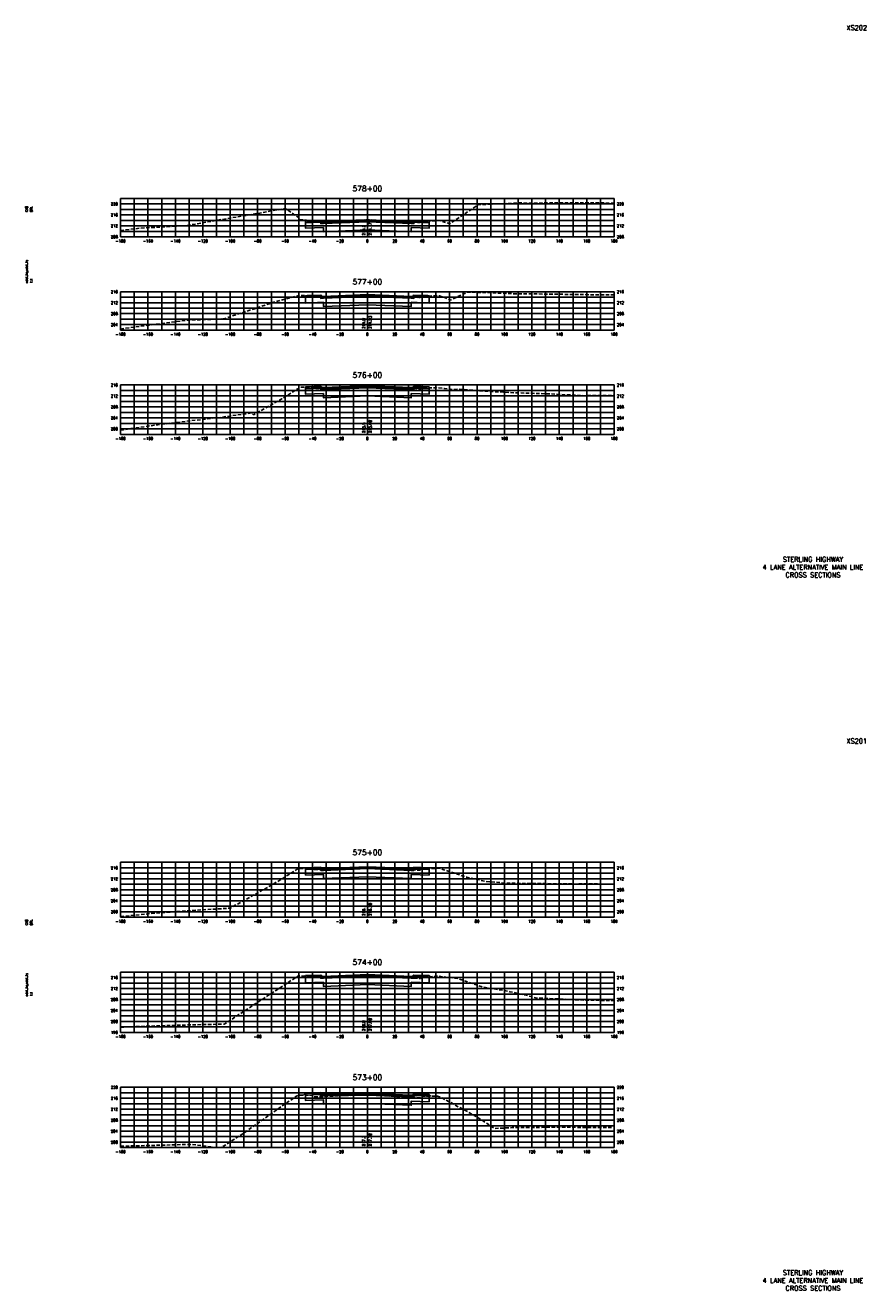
# Model space of a CAD drawing. Extents: x 37 to 9410, y 16 to 8218.
# Tile 103 of 110: x 8797 to 9410, y 4176 to 5098. Entities that reach past the tile are written whole.
import ezdxf
from ezdxf.enums import TextEntityAlignment as Align

# ---------------------------------------------------------------- set-up
doc = ezdxf.new("R2010")
doc.units = 0
doc.header["$LTSCALE"] = 20
doc.header["$MEASUREMENT"] = 0
doc.linetypes.add('HIDDEN_050%', pattern=[0.1875, 0.125, -0.0625])
for name, color, linetype in [('S-AT-TXT175', 6, 'Continuous'), ('S-AT-TXT80', 1, 'Continuous'), ('XDATUM', 3, 'Continuous'), ('XEG', 1, 'HIDDEN_050%'), ('XFG', 2, 'Continuous'), ('XGRID', 251, 'Continuous'), ('XGRIDT', 2, 'Continuous'), ('XREF-BORDER', 7, 'Continuous')]:
    doc.layers.add(name, color=color, linetype=linetype)
doc.styles.add('L100', font='simplex.shx', dxfattribs={"height": 2})
doc.styles.add('L175', font='ROMANSM.shx', dxfattribs={"height": 3.5})
doc.styles.add('L80', font='ROMANSM.shx', dxfattribs={"height": 1.6})

# ---------------------------------------------------------------- blocks, each defined once
blk = doc.blocks.new('03025_00_att1')
at = {"layer": 'S-AT-TXT175', "style": 'L175'}
for tag, p in [('NUM', (32.402, 20.822)), ('LINE1', (30.64, 1.444)), ('LINE2', (30.64, 1.161)), ('LINE3', (30.64, 0.877))]:
    blk.add_attdef(tag, text='', height=0.175, dxfattribs=at).set_placement(p, align=Align.CENTER)
at = {"layer": 'S-AT-TXT80', "style": 'L80'}
for tag, p in [('DESIGNED', (2.094, 14.201)), ('CHECKED', (2.265, 14.201)), ('DRAFTED', (2.436, 14.201)), ('PCTB', (2.094, 11.605)), ('PSCALE', (2.265, 11.605)), ('PVIEW', (2.436, 11.605))]:
    blk.add_attdef(tag, p, '', height=0.08, rotation=90, dxfattribs=at)

msp = doc.modelspace()

# ---------------------------------------------------------------- linework, layer by layer
at = {"layer": 'XDATUM', "flags": 128}
for points in [[(9001.05, 4956.24), (9001.05, 4955.6), (9001.05, 4950.26), (9014.05, 4950.78), (9014.05, 4947.73), (9046.05, 4949.01), (9078.05, 4947.73), (9078.05, 4950.78), (9091.05, 4950.26), (9091.05, 4955.6), (9091.05, 4955.52)], [(9001.05, 4901.13), (9001.05, 4901.11), (9001.05, 4895.77), (9014.05, 4896.29), (9014.05, 4893.23), (9046.05, 4894.51), (9078.05, 4893.23), (9078.05, 4896.29), (9091.05, 4895.77), (9091.05, 4901.11), (9091.05, 4900.85)], [(9001.05, 4834.33), (9001.05, 4834.61), (9001.05, 4829.27), (9014.05, 4829.79), (9014.05, 4826.74), (9046.05, 4828.02), (9078.05, 4826.74), (9078.05, 4829.79), (9091.05, 4829.27), (9091.05, 4834.61), (9091.05, 4833.92)], [(9000.34, 4483.3), (9001.05, 4484.01), (9001.05, 4478.67), (9014.05, 4479.19), (9014.05, 4476.14), (9046.05, 4477.42), (9078.05, 4476.14), (9078.05, 4479.19), (9091.05, 4478.67), (9091.05, 4484.01), (9091.71, 4483.36)], [(9000.61, 4404.98), (9001.05, 4405.41), (9001.05, 4400.07), (9014.05, 4400.59), (9014.05, 4397.54), (9046.05, 4398.82), (9078.05, 4397.54), (9078.05, 4400.59), (9091.05, 4400.07), (9091.05, 4405.41), (9091.85, 4404.61)], [(8999.59, 4318.22), (9001.05, 4319.68), (9001.05, 4314.34), (9014.05, 4314.86), (9014.05, 4311.8), (9046.05, 4312.22), (9078.05, 4310.94), (9078.05, 4313.99), (9091.05, 4313.47), (9091.05, 4318.81), (9092.31, 4317.56)]]:
    msp.add_lwpolyline(points, dxfattribs=at)
at = {"layer": 'XEG', "flags": 128}
for points in [[(8866.05, 4948.66), (8866.29, 4948.73), (8880.85, 4950.35), (8914.3, 4952.2), (8947.22, 4957.94), (8962.31, 4960.4), (8975.76, 4962.85), (8986.57, 4964.74), (8989.44, 4962.46), (8995.95, 4958.04), (8996.18, 4957.57), (8996.69, 4956.56), (8999.11, 4956.46), (9006.58, 4955.61), (9007.16, 4955.02), (9007.37, 4954.78), (9017.64, 4955.24), (9046.05, 4956.43), (9046.47, 4956.44), (9057.03, 4955.84), (9084.69, 4954.41), (9084.93, 4954.68), (9085.49, 4955.28), (9093.05, 4955.61), (9096.08, 4955.78), (9096.74, 4955.8), (9098.48, 4955.95), (9103.66, 4954.43), (9106.13, 4953.6), (9122.92, 4964.71), (9127.04, 4967.48), (9149.49, 4968.31), (9155.47, 4968.69), (9162.74, 4968.67), (9202.33, 4968.7), (9219.6, 4968.76), (9226.05, 4968.56)], [(8866.05, 4876.76), (8867.1, 4876.95), (8885.68, 4879.55), (8915.1, 4883.25), (8928.75, 4883.65), (8941.63, 4884.34), (8977.94, 4896.34), (8994.64, 4900.97), (8995.41, 4900.72), (8996.24, 4901.37), (8999.3, 4901.19), (9006.61, 4900.95), (9006.87, 4900.72), (9007.39, 4900.12), (9019.78, 4900.61), (9046.05, 4901.68), (9046.89, 4901.72), (9059.88, 4901.06), (9084.68, 4899.7), (9085.14, 4900.3), (9085.45, 4900.63), (9089.28, 4900.81), (9096.15, 4900.96), (9096.98, 4901.01), (9098.59, 4901), (9101.78, 4899.91), (9106.67, 4897.96), (9117.56, 4902.95), (9118.75, 4903.71), (9120.04, 4903.7), (9121.49, 4903.66), (9138.66, 4903.2), (9139.89, 4903.11), (9155.13, 4902.46), (9176.03, 4902.3), (9203.13, 4901.89), (9224.43, 4901.62), (9226.05, 4901.62)], [(8866.05, 4803.23), (8867.9, 4803.35), (8893.27, 4807.02), (8915.9, 4809.77), (8939.26, 4812.4), (8961.83, 4815.65), (8962.94, 4814.18), (8972.02, 4819.33), (8982.08, 4825.03), (8983.59, 4825.88), (8995.35, 4833.22), (8995.78, 4833.66), (8996.64, 4834.46), (9000.43, 4834.34), (9006.58, 4834.21), (9006.89, 4833.89), (9007.43, 4833.35), (9022.72, 4833.94), (9046.05, 4834.96), (9046.59, 4834.98), (9079.38, 4833.38), (9084.8, 4833.1), (9084.9, 4833.24), (9085.44, 4833.79), (9087.08, 4833.83), (9096.37, 4834.04), (9097.28, 4834.1), (9101.03, 4833.55), (9102.24, 4833.52), (9108.35, 4832.79), (9108.52, 4832.77), (9112.1, 4832.98), (9134.85, 4831.33), (9141.11, 4831.01), (9141.81, 4830.97), (9155.93, 4830.22), (9179.01, 4829.53), (9203.93, 4828.2), (9226.05, 4828.41)], [(8866.05, 4448.56), (8868.7, 4448.64), (8890.1, 4450.9), (8916.7, 4452.76), (8934.5, 4453.89), (8946, 4454.61), (8977.83, 4472.3), (8994.86, 4482.93), (8995.35, 4483.27), (8996.2, 4483.62), (9002.5, 4483.13), (9004.39, 4483.54), (9006.64, 4483.51), (9007.15, 4482.82), (9007.3, 4482.64), (9015.25, 4482.95), (9046.05, 4484.2), (9046.45, 4484.22), (9063.66, 4483.29), (9084.65, 4482.17), (9084.71, 4481.97), (9085.12, 4482.36), (9085.46, 4483.03), (9090.37, 4483.27), (9096.43, 4483.68), (9097.3, 4483.84), (9098.13, 4483.84), (9118.61, 4477.09), (9132.77, 4474.1), (9147.85, 4472.78), (9195.41, 4472.28), (9198.02, 4472.2), (9207.29, 4472.21), (9208.79, 4472.25), (9215.28, 4472.2), (9226.05, 4472.16)], [(8866.05, 4367.89), (8869.5, 4367.94), (8886.94, 4368.62), (8917.5, 4369.52), (8937.22, 4369.94), (8941.7, 4370.06), (8952.35, 4376.98), (8995.18, 4404.92), (8995.62, 4404.96), (8996.26, 4405.18), (9001.46, 4404.94), (9006.57, 4404.8), (9006.99, 4404.39), (9007.4, 4403.92), (9027.06, 4404.75), (9046.05, 4405.5), (9046.75, 4405.53), (9074.95, 4403.89), (9084.77, 4403.35), (9085.28, 4404.01), (9085.45, 4404.2), (9088.07, 4404.39), (9096.6, 4404.89), (9097.07, 4404.99), (9097.88, 4405.01), (9112.23, 4403.18), (9129.73, 4397.14), (9145.68, 4394.58), (9149.94, 4393.67), (9160.99, 4391.33), (9169.76, 4389.04), (9202.01, 4387.68), (9205.53, 4387.58), (9220.31, 4387.27), (9226.05, 4387.13)], [(8866.05, 4281.05), (8870.3, 4281.14), (8904.99, 4282.02), (8918.3, 4282.43), (8934.58, 4280.13), (8940.05, 4280.27), (8957.58, 4291.8), (8994.29, 4317.61), (8995.47, 4318.04), (8996.31, 4318.3), (9001.9, 4318.17), (9006.57, 4318.1), (9007, 4317.57), (9007.34, 4317.05), (9028.97, 4317.92), (9046.05, 4318.56), (9046.44, 4318.57), (9068.09, 4317.3), (9084.72, 4316.37), (9085.1, 4316.86), (9085.41, 4317.33), (9091.68, 4317.55), (9095.84, 4317.58), (9097.25, 4317.51), (9098.92, 4317.1), (9124.07, 4303.55), (9138.86, 4294.01), (9151.59, 4294.59), (9158.33, 4294.78), (9195.35, 4294.83), (9206.33, 4294.74), (9226.05, 4294.64)]]:
    msp.add_lwpolyline(points, dxfattribs=at)
at = {"layer": 'XFG', "flags": 128}
for points in [[(9001.05, 4955.6), (9001.05, 4955.6), (9001.05, 4956.24)], [(9012.05, 4955.7), (9002.05, 4955.3), (9002.05, 4955.64), (9001.05, 4955.6), (9001.05, 4954.26), (9012.05, 4954.7), (9012.05, 4955.7)], [(9046.05, 4955.01), (9014.05, 4953.73), (9012.05, 4953.65), (9012.05, 4954.7), (9001.05, 4954.26), (9001.05, 4950.26), (9014.05, 4950.78), (9014.05, 4947.73), (9046.05, 4949.01)], [(9012.05, 4956.04), (9002.05, 4955.64), (9002.05, 4955.3), (9012.05, 4955.7), (9012.05, 4956.04)], [(9012.05, 4956.04), (9012.05, 4954.15), (9012.81, 4954.12), (9014.05, 4954.07), (9014.05, 4955.07), (9014.05, 4955.07), (9012.81, 4955.12), (9012.59, 4955.6), (9012.29, 4955.93), (9012.05, 4956.04)], [(9046.05, 4955.35), (9014.05, 4954.07), (9012.05, 4954.15), (9012.05, 4953.65), (9014.05, 4953.73), (9046.05, 4955.01)], [(9046.05, 4956.35), (9014.05, 4955.07), (9014.05, 4954.73), (9046.05, 4956.01)], [(9046.05, 4956.01), (9014.05, 4954.73), (9014.05, 4954.07), (9046.05, 4955.35)], [(9046.05, 4956.35), (9078.05, 4955.07), (9078.05, 4954.73), (9046.05, 4956.01)], [(9046.05, 4956.01), (9078.05, 4954.73), (9078.05, 4954.07), (9046.05, 4955.35)], [(9046.05, 4955.35), (9078.05, 4954.07), (9078.05, 4954.07), (9080.05, 4954.15), (9080.05, 4953.65), (9078.05, 4953.73), (9046.05, 4955.01)], [(9046.05, 4955.01), (9078.05, 4953.73), (9080.05, 4953.65), (9080.05, 4954.7), (9091.05, 4954.26), (9091.05, 4950.26), (9078.05, 4950.78), (9078.05, 4947.73), (9046.05, 4949.01)], [(9080.05, 4956.04), (9080.05, 4954.15), (9079.29, 4954.12), (9078.05, 4954.07), (9078.05, 4955.07), (9078.05, 4955.07), (9079.29, 4955.12), (9079.51, 4955.6), (9079.81, 4955.93), (9080.05, 4956.04)], [(9080.05, 4956.04), (9080.05, 4955.7), (9090.05, 4955.3), (9090.05, 4955.64), (9080.05, 4956.04)], [(9080.05, 4955.7), (9080.05, 4954.7), (9091.05, 4954.26), (9091.05, 4955.6), (9090.05, 4955.64), (9090.05, 4955.3), (9080.05, 4955.7)], [(9091.05, 4955.6), (9091.05, 4955.6), (9091.05, 4955.52)], [(9012.05, 4901.21), (9002.05, 4900.81), (9002.05, 4901.15), (9001.05, 4901.11), (9001.05, 4899.77), (9012.05, 4900.21), (9012.05, 4901.21)], [(9001.05, 4901.11), (9001.05, 4901.11), (9001.05, 4901.13)], [(9046.05, 4900.51), (9014.05, 4899.23), (9012.05, 4899.15), (9012.05, 4900.21), (9001.05, 4899.77), (9001.05, 4895.77), (9014.05, 4896.29), (9014.05, 4893.23), (9046.05, 4894.51)], [(9012.05, 4901.55), (9002.05, 4901.15), (9002.05, 4900.81), (9012.05, 4901.21), (9012.05, 4901.55)], [(9012.05, 4901.55), (9012.05, 4899.65), (9012.81, 4899.62), (9014.05, 4899.57), (9014.05, 4900.57), (9014.05, 4900.57), (9012.81, 4900.62), (9012.59, 4901.11), (9012.29, 4901.44), (9012.05, 4901.55)], [(9046.05, 4900.85), (9014.05, 4899.57), (9012.05, 4899.65), (9012.05, 4899.15), (9014.05, 4899.23), (9046.05, 4900.51)], [(9046.05, 4901.85), (9014.05, 4900.57), (9014.05, 4900.23), (9046.05, 4901.51)], [(9046.05, 4901.51), (9014.05, 4900.23), (9014.05, 4899.57), (9046.05, 4900.85)], [(9046.05, 4901.85), (9078.05, 4900.57), (9078.05, 4900.23), (9046.05, 4901.51)], [(9046.05, 4901.51), (9078.05, 4900.23), (9078.05, 4899.57), (9046.05, 4900.85)], [(9046.05, 4900.85), (9078.05, 4899.57), (9078.05, 4899.57), (9080.05, 4899.65), (9080.05, 4899.15), (9078.05, 4899.23), (9046.05, 4900.51)], [(9046.05, 4900.51), (9078.05, 4899.23), (9080.05, 4899.15), (9080.05, 4900.21), (9091.05, 4899.77), (9091.05, 4895.77), (9078.05, 4896.29), (9078.05, 4893.23), (9046.05, 4894.51)], [(9080.05, 4901.55), (9080.05, 4899.65), (9079.29, 4899.62), (9078.05, 4899.57), (9078.05, 4900.57), (9078.05, 4900.57), (9079.29, 4900.62), (9079.51, 4901.11), (9079.81, 4901.44), (9080.05, 4901.55)], [(9080.05, 4901.55), (9080.05, 4901.21), (9090.05, 4900.81), (9090.05, 4901.15), (9080.05, 4901.55)], [(9080.05, 4901.21), (9080.05, 4900.21), (9091.05, 4899.77), (9091.05, 4901.11), (9090.05, 4901.15), (9090.05, 4900.81), (9080.05, 4901.21)], [(9091.05, 4901.11), (9091.05, 4901.11), (9091.05, 4900.85)], [(9012.05, 4834.71), (9002.05, 4834.31), (9002.05, 4834.65), (9001.05, 4834.61), (9001.05, 4833.27), (9012.05, 4833.71), (9012.05, 4834.71)], [(9001.05, 4834.61), (9001.05, 4834.61), (9001.05, 4834.33)], [(9046.05, 4834.02), (9014.05, 4832.74), (9012.05, 4832.66), (9012.05, 4833.71), (9001.05, 4833.27), (9001.05, 4829.27), (9014.05, 4829.79), (9014.05, 4826.74), (9046.05, 4828.02)], [(9012.05, 4835.05), (9002.05, 4834.65), (9002.05, 4834.31), (9012.05, 4834.71), (9012.05, 4835.05)], [(9012.05, 4835.05), (9012.05, 4833.16), (9012.81, 4833.13), (9014.05, 4833.08), (9014.05, 4834.08), (9014.05, 4834.08), (9012.81, 4834.13), (9012.59, 4834.62), (9012.29, 4834.95), (9012.05, 4835.05)], [(9046.05, 4834.36), (9014.05, 4833.08), (9012.05, 4833.16), (9012.05, 4832.66), (9014.05, 4832.74), (9046.05, 4834.02)], [(9046.05, 4835.36), (9014.05, 4834.08), (9014.05, 4833.74), (9046.05, 4835.02)], [(9046.05, 4835.02), (9014.05, 4833.74), (9014.05, 4833.08), (9046.05, 4834.36)], [(9046.05, 4835.36), (9078.05, 4834.08), (9078.05, 4833.74), (9046.05, 4835.02)], [(9046.05, 4835.02), (9078.05, 4833.74), (9078.05, 4833.08), (9046.05, 4834.36)], [(9046.05, 4834.36), (9078.05, 4833.08), (9078.05, 4833.08), (9080.05, 4833.16), (9080.05, 4832.66), (9078.05, 4832.74), (9046.05, 4834.02)], [(9046.05, 4834.02), (9078.05, 4832.74), (9080.05, 4832.66), (9080.05, 4833.71), (9091.05, 4833.27), (9091.05, 4829.27), (9078.05, 4829.79), (9078.05, 4826.74), (9046.05, 4828.02)], [(9080.05, 4835.05), (9080.05, 4833.16), (9079.29, 4833.13), (9078.05, 4833.08), (9078.05, 4834.08), (9078.05, 4834.08), (9079.29, 4834.13), (9079.51, 4834.62), (9079.81, 4834.95), (9080.05, 4835.05)], [(9080.05, 4835.05), (9080.05, 4834.71), (9090.05, 4834.31), (9090.05, 4834.65), (9080.05, 4835.05)], [(9080.05, 4834.71), (9080.05, 4833.71), (9091.05, 4833.27), (9091.05, 4834.61), (9090.05, 4834.65), (9090.05, 4834.31), (9080.05, 4834.71)], [(9091.05, 4834.61), (9091.05, 4834.61), (9091.05, 4833.92)], [(9001.05, 4484.01), (9001.05, 4484.01), (9000.34, 4483.3)], [(9012.05, 4484.11), (9002.05, 4483.71), (9002.05, 4484.05), (9001.05, 4484.01), (9001.05, 4482.67), (9012.05, 4483.11), (9012.05, 4484.11)], [(9046.05, 4483.42), (9014.05, 4482.14), (9012.05, 4482.06), (9012.05, 4483.11), (9001.05, 4482.67), (9001.05, 4478.67), (9014.05, 4479.19), (9014.05, 4476.14), (9046.05, 4477.42)], [(9012.05, 4484.45), (9002.05, 4484.05), (9002.05, 4483.71), (9012.05, 4484.11), (9012.05, 4484.45)], [(9012.05, 4484.45), (9012.05, 4482.56), (9012.81, 4482.53), (9014.05, 4482.48), (9014.05, 4483.48), (9014.05, 4483.48), (9012.81, 4483.53), (9012.59, 4484.02), (9012.29, 4484.35), (9012.05, 4484.45)], [(9046.05, 4483.76), (9014.05, 4482.48), (9012.05, 4482.56), (9012.05, 4482.06), (9014.05, 4482.14), (9046.05, 4483.42)], [(9046.05, 4484.76), (9014.05, 4483.48), (9014.05, 4483.14), (9046.05, 4484.42)], [(9046.05, 4484.42), (9014.05, 4483.14), (9014.05, 4482.48), (9046.05, 4483.76)], [(9046.05, 4484.76), (9078.05, 4483.48), (9078.05, 4483.14), (9046.05, 4484.42)], [(9046.05, 4484.42), (9078.05, 4483.14), (9078.05, 4482.48), (9046.05, 4483.76)], [(9046.05, 4483.76), (9078.05, 4482.48), (9078.05, 4482.48), (9080.05, 4482.56), (9080.05, 4482.06), (9078.05, 4482.14), (9046.05, 4483.42)], [(9046.05, 4483.42), (9078.05, 4482.14), (9080.05, 4482.06), (9080.05, 4483.11), (9091.05, 4482.67), (9091.05, 4478.67), (9078.05, 4479.19), (9078.05, 4476.14), (9046.05, 4477.42)], [(9080.05, 4484.45), (9080.05, 4482.56), (9079.29, 4482.53), (9078.05, 4482.48), (9078.05, 4483.48), (9078.05, 4483.48), (9079.29, 4483.53), (9079.51, 4484.02), (9079.81, 4484.35), (9080.05, 4484.45)], [(9080.05, 4484.45), (9080.05, 4484.11), (9090.05, 4483.71), (9090.05, 4484.05), (9080.05, 4484.45)], [(9080.05, 4484.11), (9080.05, 4483.11), (9091.05, 4482.67), (9091.05, 4484.01), (9090.05, 4484.05), (9090.05, 4483.71), (9080.05, 4484.11)], [(9091.05, 4484.01), (9091.05, 4484.01), (9091.71, 4483.36)], [(9001.05, 4405.41), (9001.05, 4405.41), (9000.61, 4404.98)], [(9012.05, 4405.51), (9002.05, 4405.11), (9002.05, 4405.45), (9001.05, 4405.41), (9001.05, 4404.07), (9012.05, 4404.51), (9012.05, 4405.51)], [(9046.05, 4404.82), (9014.05, 4403.54), (9012.05, 4403.46), (9012.05, 4404.51), (9001.05, 4404.07), (9001.05, 4400.07), (9014.05, 4400.59), (9014.05, 4397.54), (9046.05, 4398.82)], [(9012.05, 4405.85), (9002.05, 4405.45), (9002.05, 4405.11), (9012.05, 4405.51), (9012.05, 4405.85)], [(9012.05, 4405.85), (9012.05, 4403.96), (9012.81, 4403.93), (9014.05, 4403.88), (9014.05, 4404.88), (9014.05, 4404.88), (9012.81, 4404.93), (9012.59, 4405.42), (9012.29, 4405.75), (9012.05, 4405.85)], [(9046.05, 4405.16), (9014.05, 4403.88), (9012.05, 4403.96), (9012.05, 4403.46), (9014.05, 4403.54), (9046.05, 4404.82)], [(9046.05, 4406.16), (9014.05, 4404.88), (9014.05, 4404.54), (9046.05, 4405.82)], [(9046.05, 4405.82), (9014.05, 4404.54), (9014.05, 4403.88), (9046.05, 4405.16)], [(9046.05, 4406.16), (9078.05, 4404.88), (9078.05, 4404.54), (9046.05, 4405.82)], [(9046.05, 4405.82), (9078.05, 4404.54), (9078.05, 4403.88), (9046.05, 4405.16)], [(9046.05, 4405.16), (9078.05, 4403.88), (9078.05, 4403.88), (9080.05, 4403.96), (9080.05, 4403.46), (9078.05, 4403.54), (9046.05, 4404.82)], [(9046.05, 4404.82), (9078.05, 4403.54), (9080.05, 4403.46), (9080.05, 4404.51), (9091.05, 4404.07), (9091.05, 4400.07), (9078.05, 4400.59), (9078.05, 4397.54), (9046.05, 4398.82)], [(9080.05, 4405.85), (9080.05, 4403.96), (9079.29, 4403.93), (9078.05, 4403.88), (9078.05, 4404.88), (9078.05, 4404.88), (9079.29, 4404.93), (9079.51, 4405.42), (9079.81, 4405.75), (9080.05, 4405.85)], [(9080.05, 4405.85), (9080.05, 4405.51), (9090.05, 4405.11), (9090.05, 4405.45), (9080.05, 4405.85)], [(9080.05, 4405.51), (9080.05, 4404.51), (9091.05, 4404.07), (9091.05, 4405.41), (9090.05, 4405.45), (9090.05, 4405.11), (9080.05, 4405.51)], [(9091.05, 4405.41), (9091.05, 4405.41), (9091.85, 4404.61)], [(9001.05, 4319.68), (9001.05, 4319.68), (8999.59, 4318.22)], [(9012.05, 4319.78), (9002.05, 4319.38), (9002.05, 4319.72), (9001.05, 4319.68), (9001.05, 4318.34), (9012.05, 4318.78), (9012.05, 4319.78)], [(9046.05, 4318.22), (9014.05, 4317.8), (9012.05, 4317.72), (9012.05, 4318.78), (9001.05, 4318.34), (9001.05, 4314.34), (9014.05, 4314.86), (9014.05, 4311.8), (9046.05, 4312.22)], [(9012.05, 4320.12), (9002.05, 4319.72), (9002.05, 4319.38), (9012.05, 4319.78), (9012.05, 4320.12)], [(9012.05, 4320.12), (9012.05, 4318.22), (9012.81, 4318.19), (9014.05, 4318.14), (9014.05, 4319.14), (9014.05, 4319.14), (9012.81, 4319.19), (9012.59, 4319.68), (9012.29, 4320.01), (9012.05, 4320.12)], [(9046.05, 4318.56), (9014.05, 4318.14), (9012.05, 4318.22), (9012.05, 4317.72), (9014.05, 4317.8), (9046.05, 4318.22)], [(9046.05, 4319.56), (9014.05, 4319.14), (9014.05, 4318.8), (9046.05, 4319.22)], [(9046.05, 4319.22), (9014.05, 4318.8), (9014.05, 4318.14), (9046.05, 4318.56)], [(9046.05, 4319.56), (9078.05, 4318.28), (9078.05, 4317.94), (9046.05, 4319.22)], [(9046.05, 4319.22), (9078.05, 4317.94), (9078.05, 4317.28), (9046.05, 4318.56)], [(9046.05, 4318.56), (9078.05, 4317.28), (9078.05, 4317.28), (9080.05, 4317.36), (9080.05, 4316.86), (9078.05, 4316.94), (9046.05, 4318.22)], [(9046.05, 4318.22), (9078.05, 4316.94), (9080.05, 4316.86), (9080.05, 4317.91), (9091.05, 4317.47), (9091.05, 4313.47), (9078.05, 4313.99), (9078.05, 4310.94), (9046.05, 4312.22)], [(9080.05, 4319.25), (9080.05, 4317.36), (9079.29, 4317.33), (9078.05, 4317.28), (9078.05, 4318.28), (9078.05, 4318.28), (9079.29, 4318.33), (9079.51, 4318.82), (9079.81, 4319.15), (9080.05, 4319.25)], [(9080.05, 4319.25), (9080.05, 4318.91), (9090.05, 4318.51), (9090.05, 4318.85), (9080.05, 4319.25)], [(9080.05, 4318.91), (9080.05, 4317.91), (9091.05, 4317.47), (9091.05, 4318.81), (9090.05, 4318.85), (9090.05, 4318.51), (9080.05, 4318.91)], [(9091.05, 4318.81), (9091.05, 4318.81), (9092.31, 4317.56)]]:
    msp.add_lwpolyline(points, dxfattribs=at)
at = {"layer": 'XGRID'}
for p, q in [((8866.05, 4944), (8866.05, 4972)), ((8866.05, 4972), (9226.05, 4972)), ((8866.05, 4968), (9226.05, 4968)), ((8866.05, 4964), (9226.05, 4964)), ((8876.05, 4944), (8876.05, 4972)), ((8886.05, 4944), (8886.05, 4972)), ((8896.05, 4944), (8896.05, 4972)), ((8906.05, 4944), (8906.05, 4972)), ((8916.05, 4944), (8916.05, 4972)), ((8926.05, 4944), (8926.05, 4972)), ((8936.05, 4944), (8936.05, 4972)), ((8946.05, 4944), (8946.05, 4972)), ((8956.05, 4944), (8956.05, 4972)), ((8966.05, 4944), (8966.05, 4972)), ((8976.05, 4944), (8976.05, 4972)), ((8986.05, 4944), (8986.05, 4972)), ((8996.05, 4944), (8996.05, 4972)), ((9006.05, 4944), (9006.05, 4972)), ((9016.05, 4944), (9016.05, 4972)), ((9026.05, 4944), (9026.05, 4972)), ((9036.05, 4944), (9036.05, 4972)), ((9046.05, 4944), (9046.05, 4972)), ((9056.05, 4944), (9056.05, 4972)), ((9066.05, 4944), (9066.05, 4972)), ((9076.05, 4944), (9076.05, 4972)), ((9086.05, 4944), (9086.05, 4972)), ((9096.05, 4944), (9096.05, 4972)), ((9106.05, 4944), (9106.05, 4972)), ((9116.05, 4944), (9116.05, 4972)), ((9126.05, 4944), (9126.05, 4972)), ((9136.05, 4944), (9136.05, 4972)), ((9146.05, 4944), (9146.05, 4972)), ((9156.05, 4944), (9156.05, 4972)), ((9166.05, 4944), (9166.05, 4972)), ((9176.05, 4944), (9176.05, 4972)), ((9186.05, 4944), (9186.05, 4972)), ((9196.05, 4944), (9196.05, 4972)), ((9206.05, 4944), (9206.05, 4972)), ((9216.05, 4944), (9216.05, 4972)), ((9226.05, 4944), (9226.05, 4972)), ((8866.05, 4960), (9226.05, 4960)), ((8866.05, 4956), (9226.05, 4956)), ((8866.05, 4952), (9226.05, 4952)), ((8866.05, 4948), (9226.05, 4948)), ((8866.05, 4944), (9226.05, 4944)), ((8866.05, 4876), (8866.05, 4904)), ((8866.05, 4904), (9226.05, 4904)), ((8866.05, 4900), (9226.05, 4900)), ((8876.05, 4876), (8876.05, 4904)), ((8886.05, 4876), (8886.05, 4904)), ((8896.05, 4876), (8896.05, 4904)), ((8906.05, 4876), (8906.05, 4904)), ((8916.05, 4876), (8916.05, 4904)), ((8926.05, 4876), (8926.05, 4904)), ((8936.05, 4876), (8936.05, 4904)), ((8946.05, 4876), (8946.05, 4904)), ((8956.05, 4876), (8956.05, 4904)), ((8966.05, 4876), (8966.05, 4904)), ((8976.05, 4876), (8976.05, 4904)), ((8986.05, 4876), (8986.05, 4904)), ((8996.05, 4876), (8996.05, 4904)), ((9006.05, 4876), (9006.05, 4904)), ((9016.05, 4876), (9016.05, 4904)), ((9026.05, 4876), (9026.05, 4904)), ((9036.05, 4876), (9036.05, 4904)), ((9046.05, 4876), (9046.05, 4904)), ((9056.05, 4876), (9056.05, 4904)), ((9066.05, 4876), (9066.05, 4904)), ((9076.05, 4876), (9076.05, 4904)), ((9086.05, 4876), (9086.05, 4904)), ((9096.05, 4876), (9096.05, 4904)), ((9106.05, 4876), (9106.05, 4904)), ((9116.05, 4876), (9116.05, 4904)), ((9126.05, 4876), (9126.05, 4904)), ((9136.05, 4876), (9136.05, 4904)), ((9146.05, 4876), (9146.05, 4904)), ((9156.05, 4876), (9156.05, 4904)), ((9166.05, 4876), (9166.05, 4904)), ((9176.05, 4876), (9176.05, 4904)), ((9186.05, 4876), (9186.05, 4904)), ((9196.05, 4876), (9196.05, 4904)), ((9206.05, 4876), (9206.05, 4904)), ((9216.05, 4876), (9216.05, 4904)), ((9226.05, 4876), (9226.05, 4904)), ((8866.05, 4896), (9226.05, 4896)), ((8866.05, 4892), (9226.05, 4892)), ((8866.05, 4888), (9226.05, 4888)), ((8866.05, 4884), (9226.05, 4884)), ((8866.05, 4880), (9226.05, 4880)), ((8866.05, 4876), (9226.05, 4876)), ((8866.05, 4800), (8866.05, 4836)), ((8866.05, 4836), (9226.05, 4836)), ((8876.05, 4800), (8876.05, 4836)), ((8886.05, 4800), (8886.05, 4836)), ((8896.05, 4800), (8896.05, 4836)), ((8906.05, 4800), (8906.05, 4836)), ((8916.05, 4800), (8916.05, 4836)), ((8926.05, 4800), (8926.05, 4836)), ((8936.05, 4800), (8936.05, 4836)), ((8946.05, 4800), (8946.05, 4836)), ((8956.05, 4800), (8956.05, 4836)), ((8966.05, 4800), (8966.05, 4836)), ((8976.05, 4800), (8976.05, 4836)), ((8986.05, 4800), (8986.05, 4836)), ((8996.05, 4800), (8996.05, 4836)), ((9006.05, 4800), (9006.05, 4836)), ((9016.05, 4800), (9016.05, 4836)), ((9026.05, 4800), (9026.05, 4836)), ((9036.05, 4800), (9036.05, 4836)), ((9046.05, 4800), (9046.05, 4836)), ((9056.05, 4800), (9056.05, 4836)), ((9066.05, 4800), (9066.05, 4836)), ((9076.05, 4800), (9076.05, 4836)), ((9086.05, 4800), (9086.05, 4836)), ((9096.05, 4800), (9096.05, 4836)), ((9106.05, 4800), (9106.05, 4836)), ((9116.05, 4800), (9116.05, 4836)), ((9126.05, 4800), (9126.05, 4836)), ((9136.05, 4800), (9136.05, 4836)), ((9146.05, 4800), (9146.05, 4836)), ((9156.05, 4800), (9156.05, 4836)), ((9166.05, 4800), (9166.05, 4836)), ((9176.05, 4800), (9176.05, 4836)), ((9186.05, 4800), (9186.05, 4836)), ((9196.05, 4800), (9196.05, 4836)), ((9206.05, 4800), (9206.05, 4836)), ((9216.05, 4800), (9216.05, 4836)), ((9226.05, 4800), (9226.05, 4836)), ((8866.05, 4832), (9226.05, 4832)), ((8866.05, 4828), (9226.05, 4828)), ((8866.05, 4824), (9226.05, 4824)), ((8866.05, 4820), (9226.05, 4820)), ((8866.05, 4816), (9226.05, 4816)), ((8866.05, 4812), (9226.05, 4812)), ((8866.05, 4808), (9226.05, 4808)), ((8866.05, 4804), (9226.05, 4804)), ((8866.05, 4800), (9226.05, 4800)), ((8866.05, 4448), (8866.05, 4488)), ((8866.05, 4488), (9226.05, 4488)), ((8866.05, 4484), (9226.05, 4484)), ((8876.05, 4448), (8876.05, 4488)), ((8886.05, 4448), (8886.05, 4488)), ((8896.05, 4448), (8896.05, 4488)), ((8906.05, 4448), (8906.05, 4488)), ((8916.05, 4448), (8916.05, 4488)), ((8926.05, 4448), (8926.05, 4488)), ((8936.05, 4448), (8936.05, 4488)), ((8946.05, 4448), (8946.05, 4488)), ((8956.05, 4448), (8956.05, 4488)), ((8966.05, 4448), (8966.05, 4488)), ((8976.05, 4448), (8976.05, 4488)), ((8986.05, 4448), (8986.05, 4488)), ((8996.05, 4448), (8996.05, 4488)), ((9006.05, 4448), (9006.05, 4488)), ((9016.05, 4448), (9016.05, 4488)), ((9026.05, 4448), (9026.05, 4488)), ((9036.05, 4448), (9036.05, 4488)), ((9046.05, 4448), (9046.05, 4488)), ((9056.05, 4448), (9056.05, 4488)), ((9066.05, 4448), (9066.05, 4488)), ((9076.05, 4448), (9076.05, 4488)), ((9086.05, 4448), (9086.05, 4488)), ((9096.05, 4448), (9096.05, 4488)), ((9106.05, 4448), (9106.05, 4488)), ((9116.05, 4448), (9116.05, 4488)), ((9126.05, 4448), (9126.05, 4488)), ((9136.05, 4448), (9136.05, 4488)), ((9146.05, 4448), (9146.05, 4488)), ((9156.05, 4448), (9156.05, 4488)), ((9166.05, 4448), (9166.05, 4488)), ((9176.05, 4448), (9176.05, 4488)), ((9186.05, 4448), (9186.05, 4488)), ((9196.05, 4448), (9196.05, 4488)), ((9206.05, 4448), (9206.05, 4488)), ((9216.05, 4448), (9216.05, 4488)), ((9226.05, 4448), (9226.05, 4488)), ((8866.05, 4480), (9226.05, 4480)), ((8866.05, 4476), (9226.05, 4476)), ((8866.05, 4472), (9226.05, 4472)), ((8866.05, 4468), (9226.05, 4468)), ((8866.05, 4464), (9226.05, 4464)), ((8866.05, 4460), (9226.05, 4460)), ((8866.05, 4456), (9226.05, 4456)), ((8866.05, 4452), (9226.05, 4452)), ((8866.05, 4448), (9226.05, 4448)), ((8866.05, 4364), (8866.05, 4408)), ((8866.05, 4408), (9226.05, 4408)), ((8866.05, 4404), (9226.05, 4404)), ((8876.05, 4364), (8876.05, 4408)), ((8886.05, 4364), (8886.05, 4408)), ((8896.05, 4364), (8896.05, 4408)), ((8906.05, 4364), (8906.05, 4408)), ((8916.05, 4364), (8916.05, 4408)), ((8926.05, 4364), (8926.05, 4408)), ((8936.05, 4364), (8936.05, 4408)), ((8946.05, 4364), (8946.05, 4408)), ((8956.05, 4364), (8956.05, 4408)), ((8966.05, 4364), (8966.05, 4408)), ((8976.05, 4364), (8976.05, 4408)), ((8986.05, 4364), (8986.05, 4408)), ((8996.05, 4364), (8996.05, 4408)), ((9006.05, 4364), (9006.05, 4408)), ((9016.05, 4364), (9016.05, 4408)), ((9026.05, 4364), (9026.05, 4408)), ((9036.05, 4364), (9036.05, 4408)), ((9046.05, 4364), (9046.05, 4408)), ((9056.05, 4364), (9056.05, 4408)), ((9066.05, 4364), (9066.05, 4408)), ((9076.05, 4364), (9076.05, 4408)), ((9086.05, 4364), (9086.05, 4408)), ((9096.05, 4364), (9096.05, 4408)), ((9106.05, 4364), (9106.05, 4408)), ((9116.05, 4364), (9116.05, 4408)), ((9126.05, 4364), (9126.05, 4408)), ((9136.05, 4364), (9136.05, 4408)), ((9146.05, 4364), (9146.05, 4408)), ((9156.05, 4364), (9156.05, 4408)), ((9166.05, 4364), (9166.05, 4408)), ((9176.05, 4364), (9176.05, 4408)), ((9186.05, 4364), (9186.05, 4408)), ((9196.05, 4364), (9196.05, 4408)), ((9206.05, 4364), (9206.05, 4408)), ((9216.05, 4364), (9216.05, 4408)), ((9226.05, 4364), (9226.05, 4408)), ((8866.05, 4400), (9226.05, 4400)), ((8866.05, 4396), (9226.05, 4396)), ((8866.05, 4392), (9226.05, 4392)), ((8866.05, 4388), (9226.05, 4388)), ((8866.05, 4384), (9226.05, 4384)), ((8866.05, 4380), (9226.05, 4380)), ((8866.05, 4376), (9226.05, 4376)), ((8866.05, 4372), (9226.05, 4372)), ((8866.05, 4368), (9226.05, 4368)), ((8866.05, 4364), (9226.05, 4364)), ((8866.05, 4280), (8866.05, 4324)), ((8866.05, 4324), (9226.05, 4324)), ((8866.05, 4320), (9226.05, 4320)), ((8876.05, 4280), (8876.05, 4324)), ((8886.05, 4280), (8886.05, 4324)), ((8896.05, 4280), (8896.05, 4324)), ((8906.05, 4280), (8906.05, 4324)), ((8916.05, 4280), (8916.05, 4324)), ((8926.05, 4280), (8926.05, 4324)), ((8936.05, 4280), (8936.05, 4324)), ((8946.05, 4280), (8946.05, 4324)), ((8956.05, 4280), (8956.05, 4324)), ((8966.05, 4280), (8966.05, 4324)), ((8976.05, 4280), (8976.05, 4324)), ((8986.05, 4280), (8986.05, 4324)), ((8996.05, 4280), (8996.05, 4324)), ((9006.05, 4280), (9006.05, 4324)), ((9016.05, 4280), (9016.05, 4324)), ((9026.05, 4280), (9026.05, 4324)), ((9036.05, 4280), (9036.05, 4324)), ((9046.05, 4280), (9046.05, 4324)), ((9056.05, 4280), (9056.05, 4324)), ((9066.05, 4280), (9066.05, 4324)), ((9076.05, 4280), (9076.05, 4324)), ((9086.05, 4280), (9086.05, 4324)), ((9096.05, 4280), (9096.05, 4324)), ((9106.05, 4280), (9106.05, 4324)), ((9116.05, 4280), (9116.05, 4324)), ((9126.05, 4280), (9126.05, 4324)), ((9136.05, 4280), (9136.05, 4324)), ((9146.05, 4280), (9146.05, 4324)), ((9156.05, 4280), (9156.05, 4324)), ((9166.05, 4280), (9166.05, 4324)), ((9176.05, 4280), (9176.05, 4324)), ((9186.05, 4280), (9186.05, 4324)), ((9196.05, 4280), (9196.05, 4324)), ((9206.05, 4280), (9206.05, 4324)), ((9216.05, 4280), (9216.05, 4324)), ((9226.05, 4280), (9226.05, 4324)), ((8866.05, 4316), (9226.05, 4316)), ((8866.05, 4312), (9226.05, 4312)), ((8866.05, 4308), (9226.05, 4308)), ((8866.05, 4304), (9226.05, 4304)), ((8866.05, 4300), (9226.05, 4300)), ((8866.05, 4296), (9226.05, 4296)), ((8866.05, 4292), (9226.05, 4292)), ((8866.05, 4288), (9226.05, 4288)), ((8866.05, 4284), (9226.05, 4284)), ((8866.05, 4280), (9226.05, 4280))]:
    msp.add_line(p, q, dxfattribs=at)

# ---------------------------------------------------------------- block references
at = {"layer": 'XREF-BORDER'}
ref = msp.add_blockref('03025_00_att1', (8756.45, 4678.23), dxfattribs=dict(at, xscale=20, yscale=20, zscale=20))
ref.add_attrib('LINE1', 'STERLING HIGHWAY', dxfattribs={"layer": 'S-AT-TXT175', "height": 3.5, "style": 'L175'}).set_placement((9371.07, 4707.1), align=Align.CENTER)
ref.add_attrib('LINE2', '4 LANE ALTERNATIVE MAIN LINE', dxfattribs={"layer": 'S-AT-TXT175', "height": 3.5, "style": 'L175'}).set_placement((9371.07, 4701.44), align=Align.CENTER)
ref.add_attrib('LINE3', 'CROSS SECTIONS', dxfattribs={"layer": 'S-AT-TXT175', "height": 3.5, "style": 'L175'}).set_placement((9371.07, 4695.77), align=Align.CENTER)
ref.add_attrib('NUM', 'XS202', dxfattribs={"layer": 'S-AT-TXT175', "height": 3.5, "style": 'L175'}).set_placement((9403, 5094.66), align=Align.CENTER)
ref.add_attrib('DESIGNED', 'CAB', (8798.34, 4962.25), dxfattribs={"layer": 'S-AT-TXT80', "height": 1.6, "rotation": 90, "style": 'L80'})
ref.add_attrib('CHECKED', 'DRL', (8801.75, 4962.25), dxfattribs={"layer": 'S-AT-TXT80', "height": 1.6, "rotation": 90, "style": 'L80'})
ref.add_attrib('PCTB', 'adot_hs,adot_fs', (8798.34, 4910.32), dxfattribs={"layer": 'S-AT-TXT80', "height": 1.6, "rotation": 90, "style": 'L80'})
ref.add_attrib('PSCALE', '1:1', (8801.75, 4910.32), dxfattribs={"layer": 'S-AT-TXT80', "height": 1.6, "rotation": 90, "style": 'L80'})
ref = msp.add_blockref('03025_00_att1', (8756.45, 4158.23), dxfattribs=dict(at, xscale=20, yscale=20, zscale=20))
ref.add_attrib('LINE1', 'STERLING HIGHWAY', dxfattribs={"layer": 'S-AT-TXT175', "height": 3.5, "style": 'L175'}).set_placement((9371.07, 4187.1), align=Align.CENTER)
ref.add_attrib('LINE2', '4 LANE ALTERNATIVE MAIN LINE', dxfattribs={"layer": 'S-AT-TXT175', "height": 3.5, "style": 'L175'}).set_placement((9371.07, 4181.44), align=Align.CENTER)
ref.add_attrib('LINE3', 'CROSS SECTIONS', dxfattribs={"layer": 'S-AT-TXT175', "height": 3.5, "style": 'L175'}).set_placement((9371.07, 4175.77), align=Align.CENTER)
ref.add_attrib('NUM', 'XS201', dxfattribs={"layer": 'S-AT-TXT175', "height": 3.5, "style": 'L175'}).set_placement((9403, 4574.66), align=Align.CENTER)
ref.add_attrib('DESIGNED', 'CAB', (8798.34, 4442.25), dxfattribs={"layer": 'S-AT-TXT80', "height": 1.6, "rotation": 90, "style": 'L80'})
ref.add_attrib('CHECKED', 'DRL', (8801.75, 4442.25), dxfattribs={"layer": 'S-AT-TXT80', "height": 1.6, "rotation": 90, "style": 'L80'})
ref.add_attrib('PCTB', 'adot_hs,adot_fs', (8798.34, 4390.32), dxfattribs={"layer": 'S-AT-TXT80', "height": 1.6, "rotation": 90, "style": 'L80'})
ref.add_attrib('PSCALE', '1:1', (8801.75, 4390.32), dxfattribs={"layer": 'S-AT-TXT80', "height": 1.6, "rotation": 90, "style": 'L80'})

# ---------------------------------------------------------------- texts
at = {"layer": 'XGRIDT', "style": 'L100'}
for s, p in [('578+00', (9046.05, 4976)), ('577+00', (9046.05, 4908)), ('576+00', (9046.05, 4840)), ('575+00', (9046.05, 4492)), ('574+00', (9046.05, 4412)), ('573+00', (9046.05, 4328))]:
    msp.add_text(s, height=4, dxfattribs=at).set_placement(p, align=Align.BOTTOM_CENTER)
for s, p in [('220', (8864.05, 4968)), ('216', (8864.05, 4960)), ('212', (8864.05, 4952)), ('208', (8864.05, 4944)), ('216', (8864.05, 4904)), ('212', (8864.05, 4896)), ('208', (8864.05, 4888)), ('204', (8864.05, 4880)), ('216', (8864.05, 4836)), ('212', (8864.05, 4828)), ('208', (8864.05, 4820)), ('204', (8864.05, 4812)), ('200', (8864.05, 4804)), ('216', (8864.05, 4484)), ('212', (8864.05, 4476)), ('208', (8864.05, 4468)), ('204', (8864.05, 4460)), ('200', (8864.05, 4452)), ('216', (8864.05, 4404)), ('212', (8864.05, 4396)), ('208', (8864.05, 4388)), ('204', (8864.05, 4380)), ('200', (8864.05, 4372)), ('196', (8864.05, 4364)), ('220', (8864.05, 4324)), ('216', (8864.05, 4316)), ('212', (8864.05, 4308)), ('208', (8864.05, 4300)), ('204', (8864.05, 4292)), ('200', (8864.05, 4284))]:
    msp.add_text(s, height=2, dxfattribs=at).set_placement(p, align=Align.MIDDLE_RIGHT)
for s, p in [('220', (9228.05, 4968)), ('216', (9228.05, 4960)), ('212', (9228.05, 4952)), ('208', (9228.05, 4944)), ('216', (9228.05, 4904)), ('212', (9228.05, 4896)), ('208', (9228.05, 4888)), ('204', (9228.05, 4880)), ('216', (9228.05, 4836)), ('212', (9228.05, 4828)), ('208', (9228.05, 4820)), ('204', (9228.05, 4812)), ('200', (9228.05, 4804)), ('216', (9228.05, 4484)), ('212', (9228.05, 4476)), ('208', (9228.05, 4468)), ('204', (9228.05, 4460)), ('200', (9228.05, 4452)), ('216', (9228.05, 4404)), ('212', (9228.05, 4396)), ('208', (9228.05, 4388)), ('204', (9228.05, 4380)), ('200', (9228.05, 4372)), ('196', (9228.05, 4364)), ('220', (9228.05, 4324)), ('216', (9228.05, 4316)), ('212', (9228.05, 4308)), ('208', (9228.05, 4300)), ('204', (9228.05, 4292)), ('200', (9228.05, 4284))]:
    msp.add_text(s, height=2, dxfattribs=at).set_placement(p, align=Align.MIDDLE_LEFT)
for s, p in [('214.2', (9045.05, 4945)), ('214.8', (9045.05, 4877)), ('215.5', (9045.05, 4801)), ('216.1', (9045.05, 4449)), ('216.8', (9045.05, 4365)), ('217.3', (9045.05, 4281))]:
    msp.add_text(s, height=2, rotation=90, dxfattribs=at).set_placement(p, align=Align.BOTTOM_LEFT)
for s, p in [('214.17', (9047.05, 4945)), ('214.93', (9047.05, 4877)), ('215.68', (9047.05, 4801)), ('216.38', (9047.05, 4449)), ('217.08', (9047.05, 4365)), ('217.78', (9047.05, 4281))]:
    msp.add_text(s, height=2, rotation=90, dxfattribs=at).set_placement(p, align=Align.TOP_LEFT)
for s, p in [('-180', (8866.05, 4942)), ('-160', (8886.05, 4942)), ('-140', (8906.05, 4942)), ('-120', (8926.05, 4942)), ('-100', (8946.05, 4942)), ('-80', (8966.05, 4942)), ('-60', (8986.05, 4942)), ('-40', (9006.05, 4942)), ('-20', (9026.05, 4942)), ('0', (9046.05, 4942)), ('20', (9066.05, 4942)), ('40', (9086.05, 4942)), ('60', (9106.05, 4942)), ('80', (9126.05, 4942)), ('100', (9146.05, 4942)), ('120', (9166.05, 4942)), ('140', (9186.05, 4942)), ('160', (9206.05, 4942)), ('180', (9226.05, 4942)), ('-180', (8866.05, 4874)), ('-160', (8886.05, 4874)), ('-140', (8906.05, 4874)), ('-120', (8926.05, 4874)), ('-100', (8946.05, 4874)), ('-80', (8966.05, 4874)), ('-60', (8986.05, 4874)), ('-40', (9006.05, 4874)), ('-20', (9026.05, 4874)), ('0', (9046.05, 4874)), ('20', (9066.05, 4874)), ('40', (9086.05, 4874)), ('60', (9106.05, 4874)), ('80', (9126.05, 4874)), ('100', (9146.05, 4874)), ('120', (9166.05, 4874)), ('140', (9186.05, 4874)), ('160', (9206.05, 4874)), ('180', (9226.05, 4874)), ('-180', (8866.05, 4798)), ('-160', (8886.05, 4798)), ('-140', (8906.05, 4798)), ('-120', (8926.05, 4798)), ('-100', (8946.05, 4798)), ('-80', (8966.05, 4798)), ('-60', (8986.05, 4798)), ('-40', (9006.05, 4798)), ('-20', (9026.05, 4798)), ('0', (9046.05, 4798)), ('20', (9066.05, 4798)), ('40', (9086.05, 4798)), ('60', (9106.05, 4798)), ('80', (9126.05, 4798)), ('100', (9146.05, 4798)), ('120', (9166.05, 4798)), ('140', (9186.05, 4798)), ('160', (9206.05, 4798)), ('180', (9226.05, 4798)), ('-180', (8866.05, 4446)), ('-160', (8886.05, 4446)), ('-140', (8906.05, 4446)), ('-120', (8926.05, 4446)), ('-100', (8946.05, 4446)), ('-80', (8966.05, 4446)), ('-60', (8986.05, 4446)), ('-40', (9006.05, 4446)), ('-20', (9026.05, 4446)), ('0', (9046.05, 4446)), ('20', (9066.05, 4446)), ('40', (9086.05, 4446)), ('60', (9106.05, 4446)), ('80', (9126.05, 4446)), ('100', (9146.05, 4446)), ('120', (9166.05, 4446)), ('140', (9186.05, 4446)), ('160', (9206.05, 4446)), ('180', (9226.05, 4446)), ('-180', (8866.05, 4362)), ('-160', (8886.05, 4362)), ('-140', (8906.05, 4362)), ('-120', (8926.05, 4362)), ('-100', (8946.05, 4362)), ('-80', (8966.05, 4362)), ('-60', (8986.05, 4362)), ('-40', (9006.05, 4362)), ('-20', (9026.05, 4362)), ('0', (9046.05, 4362)), ('20', (9066.05, 4362)), ('40', (9086.05, 4362)), ('60', (9106.05, 4362)), ('80', (9126.05, 4362)), ('100', (9146.05, 4362)), ('120', (9166.05, 4362)), ('140', (9186.05, 4362)), ('160', (9206.05, 4362)), ('180', (9226.05, 4362)), ('-180', (8866.05, 4278)), ('-160', (8886.05, 4278)), ('-140', (8906.05, 4278)), ('-120', (8926.05, 4278)), ('-100', (8946.05, 4278)), ('-80', (8966.05, 4278)), ('-60', (8986.05, 4278)), ('-40', (9006.05, 4278)), ('-20', (9026.05, 4278)), ('0', (9046.05, 4278)), ('20', (9066.05, 4278)), ('40', (9086.05, 4278)), ('60', (9106.05, 4278)), ('80', (9126.05, 4278)), ('100', (9146.05, 4278)), ('120', (9166.05, 4278)), ('140', (9186.05, 4278)), ('160', (9206.05, 4278)), ('180', (9226.05, 4278))]:
    msp.add_text(s, height=2, dxfattribs=at).set_placement(p, align=Align.TOP_CENTER)

doc.saveas('drawing.dxf')
